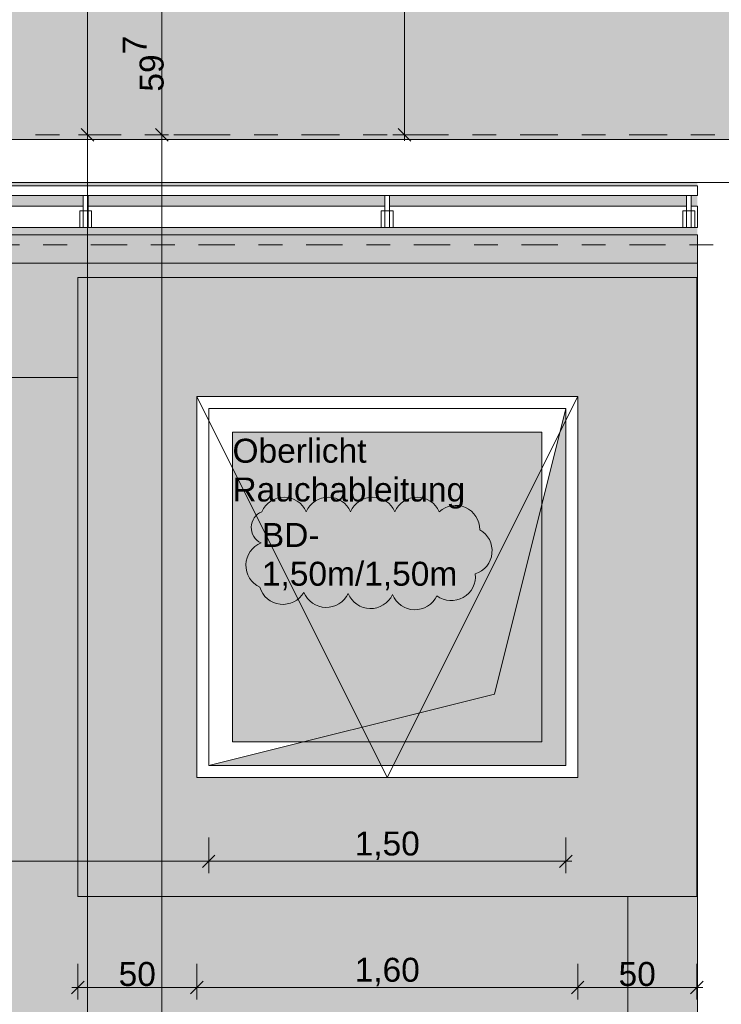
# Model space of a CAD drawing. Header units: metres. Extents: x -180 to 4, y -47 to 4.
# Tile 200 of 256: x -102.86 to -99.92, y -15.35 to -11.21. Entities that reach past the tile are written whole.
import ezdxf

# ---------------------------------------------------------------- set-up
doc = ezdxf.new("R2010")
doc.units = ezdxf.units.M
doc.header["$LTSCALE"] = 0.05
doc.header["$PDMODE"] = 1
doc.header["$PDSIZE"] = -2
for name, pattern in [('ISO-02 Strichlinie', [3.81, 3.048, -0.762]), ('ISO-10 Strichpunktlinie', [4.699, 3.048, -0.762, 0.127, -0.762]), ('Linienart-34', [4.233, 2.116, -2.117]), ('Linienart-53', [5.291531, 3.175, -1.058062, 0.352704, -0.705764])]:
    doc.linetypes.add(name, pattern=pattern)
doc.layers.get('0').update_dxf_attribs({"lineweight": 25})
for name, color, linetype, lineweight, true_color in [('30 -35 Decken- 11 Bodendurchbruch', 7, 'Continuous', 15, 0x599559), ('30 -36 Dächer- 3 Dachbeläge', 7, 'Continuous', 15, 0x9999ff), ('30 -36 Dächer- 3 Dachbeläge Gründach', 250, 'Continuous', 9, 0x333333), ('30 -36 Dächer- 4 Dachbekleidungen', 7, 'Continuous', 9, 0xccccff), ('70 -72 Beschriftung- 1 Beschriftung allgemein', 7, 'Continuous', 9, 0xff6633), ('70 -72 Beschriftung- 7 Detailverweise Linie', 7, 'Continuous', 9, 0x00dd00), ('70 -76 Bemaßung- 2 Allgemein', 7, 'Continuous', 5, 0x6666cc), ('70 -77 Revision- 2 Wolken', 7, 'Continuous', 18, 0x944cff), ('CW-Unsichtbar', 7, 'Continuous', 9, 0x599559)]:
    doc.layers.add(name, color=color, linetype=linetype, lineweight=lineweight, true_color=true_color)
for name, color, linetype, lineweight in [('40 -43 Lüftungsanlagen - Entrauchung', 7, 'Continuous', 9), ('60- 61 allgemeine Ausstattung- 4 Terrassen', 7, 'Continuous', 9), ('70 -71 Achsen- 1 Gebäudeachsen', 7, 'Linienart-53', 18), ('70 -73 Bauteildarst.- 2 verdeckt 0.15', 7, 'Linienart-34', 15), ('Keine', 7, 'Continuous', 9)]:
    doc.layers.add(name, color=color, linetype=linetype, lineweight=lineweight)
doc.styles.add('Arial', font='arial.ttf')
doc.dimstyles.new('k+k 1_50', dxfattribs={"dimtxt": 0.075516, "dimasz": 0.05302, "dimexe": 0.05, "dimexo": 0.15, "dimgap": 0.01, "dimtad": 1, "dimdec": 3, "dimtxsty": 'Arial', "dimblk": 'VW_SLASH', "dimblk1": 'VW_SLASH', "dimblk2": 'VW_SLASH', "dimcen": 0, "dimdle": 0.05, "dimadec": 3, "dimazin": 0, "dimtfac": 0.75, "dimtdec": 3, "dimtix": 1, "dimtmove": 0, "dimatfit": 0, "dimldrblk": 'VW_SLASH-1', "dimfxl": 0.125, "dimfxlon": 1, "dimfrac": 2, "dimtolj": 1, "dimarcsym": 0})
doc.dimstyles.new('k+k_klein', dxfattribs={"dimtxt": 0.075516, "dimasz": 0.05302, "dimexe": 0.05, "dimexo": 0.15, "dimgap": 0.005, "dimtad": 1, "dimdec": 3, "dimtxsty": 'Arial', "dimblk": 'VW_SLASH-2', "dimblk1": 'VW_SLASH-2', "dimblk2": 'VW_SLASH-2', "dimcen": 0, "dimdle": 0.025, "dimadec": 3, "dimazin": 0, "dimtfac": 0.75, "dimtdec": 3, "dimtix": 1, "dimtmove": 0, "dimatfit": 0, "dimldrblk": 'VW_FILLEDARROW', "dimfxl": 0.1, "dimfxlon": 1, "dimfrac": 2, "dimtolj": 1, "dimarcsym": 0})

# ---------------------------------------------------------------- blocks, each defined once
blk = doc.blocks.new('Gruppe-784')
at = {"color": 255, "lineweight": 9}
blk.add_wipeout([(-100.021, -12.297), (-100.021, -14.897), (-101.3194, -14.897), (-101.3194, -14.397), (-100.521, -14.397), (-100.521, -12.797), (-101.3194, -12.797), (-101.3194, -12.297)], dxfattribs=at).dxf.layer = '30 -36 Dächer- 3 Dachbeläge'
blk.add_wipeout([(-101.3194, -12.297), (-101.3194, -12.797), (-102.121, -12.797), (-102.121, -14.397), (-101.3194, -14.397), (-101.3194, -14.897), (-102.621, -14.897), (-102.621, -12.297)], dxfattribs=at).dxf.layer = '30 -36 Dächer- 3 Dachbeläge'
at = {"layer": '30 -36 Dächer- 3 Dachbeläge', "linetype": 'Continuous', "lineweight": 9}
h = blk.add_hatch(dxfattribs=at)
h.set_pattern_fill('{914A209A-ED12-11EE-87B6-5CE', style=0, pattern_type=2)
h.set_pattern_definition([(-22, (-62.9235, -22.547042), (-0.018555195, 0.04226461), [0.000625, -0.061875]), (14, (-62.915251, -22.569718), (-0.037110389, -0.027832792), [0.000625, -0.030625]), (-3.77456, (-62.974014, -22.58415), (-0.01958604, 0.06597403), [0.00028186, -0.09367194]), (-68, (-62.80392, -22.52024), (0.1926424, 0.0440799), [0.00028125, -0.09346875]), (96, (-62.937934, -22.611983), (-0.036105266, -0.06319548), [0.0005625, -0.0931875]), (132, (-62.9101, -22.58828), (0.040202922, 0.004123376), [0.0003125, -0.0621875]), (-17, (-62.942055, -22.57178), (0.0930531, 0.02892868), [0.000625, -0.061875]), (-145, (-62.9369, -22.566625), (0.06266964, -0.04009224), [0.000625, -0.061875]), (-137, (-62.95133, -22.563533), (0.049444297, -0.02123569), [0.000625, -0.061875])])
h.paths.add_polyline_path([(-102.621, -12.297), (-102.621, -14.897), (-100.021, -14.897), (-100.021, -12.297)])
h.paths.add_polyline_path([(-100.521, -14.397), (-102.121, -14.397), (-102.121, -12.797), (-100.521, -12.797)])
at = {"layer": '30 -36 Dächer- 3 Dachbeläge', "lineweight": 9, "flags": 128}
for points in [[(-102.621, -12.297), (-102.621, -14.897), (-100.021, -14.897), (-100.021, -12.297)], [(-100.521, -14.397), (-102.121, -14.397), (-102.121, -12.797), (-100.521, -12.797)]]:
    blk.add_lwpolyline(points, close=True, dxfattribs=at)
at = {"color": 255, "linetype": 'Continuous', "lineweight": 9}
blk.add_wipeout([(-102.121, -12.797), (-100.521, -12.797), (-100.521, -14.397), (-102.121, -14.397)], dxfattribs=at).dxf.layer = '40 -43 Lüftungsanlagen - Entrauchung'
at = {"layer": '40 -43 Lüftungsanlagen - Entrauchung', "linetype": 'Continuous', "lineweight": 0}
blk.add_hatch(color=254, dxfattribs=at).paths.add_polyline_path([(-101.971, -12.947), (-100.671, -12.947), (-100.671, -14.247), (-101.971, -14.247)])
at = {"layer": '40 -43 Lüftungsanlagen - Entrauchung', "color": 7, "linetype": 'Continuous', "lineweight": 9, "flags": 128}
blk.add_lwpolyline([(-102.121, -12.797), (-100.521, -12.797), (-100.521, -14.397), (-102.121, -14.397)], close=True, dxfattribs=at)
blk.add_lwpolyline([(-102.121, -12.797), (-101.321, -14.397), (-100.521, -12.797)], dxfattribs=at)
at = {"layer": '40 -43 Lüftungsanlagen - Entrauchung', "color": 252, "true_color": 0x888888, "flags": 128}
blk.add_lwpolyline([(-101.971, -12.947), (-100.671, -12.947), (-100.671, -14.247), (-101.971, -14.247)], close=True, dxfattribs=at)
at = {"layer": '70 -73 Bauteildarst.- 2 verdeckt 0.15', "flags": 128}
blk.add_lwpolyline([(-102.071, -12.847), (-100.571, -12.847), (-100.571, -14.347), (-102.071, -14.347)], close=True, dxfattribs=at)
at = {"layer": '70 -72 Beschriftung- 1 Beschriftung allgemein', "insert": (-101.971, -12.9741), "char_height": 0.100689, "attachment_point": 1, "rotation": 359.9947, "line_spacing_factor": 0.970891, "style": 'Arial'}
blk.add_mtext('Oberlicht\\PRauchableitung', dxfattribs=at)
blk = doc.blocks.new('Gruppe-1217')
at = {"color": 255}
blk.add_wipeout([(-102.5777, -12.017), (-102.5777, -12.087), (-102.5977, -12.087), (-102.5977, -12.017)], dxfattribs=at).dxf.layer = '30 -36 Dächer- 4 Dachbekleidungen'
at = {"layer": '30 -36 Dächer- 4 Dachbekleidungen', "flags": 128}
for points in [[(-102.5977, -12.017), (-102.6127, -12.017), (-102.6127, -12.087), (-102.5977, -12.087)], [(-102.5777, -12.017), (-102.5777, -12.087), (-102.5977, -12.087), (-102.5977, -12.017)], [(-102.5777, -12.017), (-102.5627, -12.017), (-102.5627, -12.087), (-102.5777, -12.087)]]:
    blk.add_lwpolyline(points, dxfattribs=at)
at = {"color": 255}
blk.add_wipeout([(-102.5777, -12.017), (-102.5777, -11.937), (-102.5977, -11.937), (-102.5977, -12.017)], dxfattribs=at).dxf.layer = '30 -36 Dächer- 4 Dachbekleidungen'
at = {"layer": '30 -36 Dächer- 4 Dachbekleidungen', "flags": 128}
blk.add_lwpolyline([(-102.5777, -12.017), (-102.5777, -11.937), (-102.5977, -11.937), (-102.5977, -12.017)], close=True, dxfattribs=at)
blk = doc.blocks.new('Gruppe-1218')
at = {"color": 255}
blk.add_wipeout([(-101.311, -12.017), (-101.311, -12.087), (-101.331, -12.087), (-101.331, -12.017)], dxfattribs=at).dxf.layer = '30 -36 Dächer- 4 Dachbekleidungen'
at = {"layer": '30 -36 Dächer- 4 Dachbekleidungen', "flags": 128}
for points in [[(-101.331, -12.017), (-101.346, -12.017), (-101.346, -12.087), (-101.331, -12.087)], [(-101.311, -12.017), (-101.311, -12.087), (-101.331, -12.087), (-101.331, -12.017)], [(-101.311, -12.017), (-101.296, -12.017), (-101.296, -12.087), (-101.311, -12.087)]]:
    blk.add_lwpolyline(points, dxfattribs=at)
at = {"color": 255}
blk.add_wipeout([(-101.311, -12.017), (-101.311, -11.937), (-101.331, -11.937), (-101.331, -12.017)], dxfattribs=at).dxf.layer = '30 -36 Dächer- 4 Dachbekleidungen'
at = {"layer": '30 -36 Dächer- 4 Dachbekleidungen', "flags": 128}
blk.add_lwpolyline([(-101.311, -12.017), (-101.311, -11.937), (-101.331, -11.937), (-101.331, -12.017)], close=True, dxfattribs=at)
blk = doc.blocks.new('Gruppe-1219')
at = {"color": 255}
blk.add_wipeout([(-100.0443, -12.017), (-100.0443, -12.087), (-100.0643, -12.087), (-100.0643, -12.017)], dxfattribs=at).dxf.layer = '30 -36 Dächer- 4 Dachbekleidungen'
at = {"layer": '30 -36 Dächer- 4 Dachbekleidungen', "flags": 128}
for points in [[(-100.0643, -12.017), (-100.0793, -12.017), (-100.0793, -12.087), (-100.0643, -12.087)], [(-100.0443, -12.017), (-100.0443, -12.087), (-100.0643, -12.087), (-100.0643, -12.017)], [(-100.0443, -12.017), (-100.0293, -12.017), (-100.0293, -12.087), (-100.0443, -12.087)]]:
    blk.add_lwpolyline(points, dxfattribs=at)
at = {"color": 255}
blk.add_wipeout([(-100.0443, -12.017), (-100.0443, -11.937), (-100.0643, -11.937), (-100.0643, -12.017)], dxfattribs=at).dxf.layer = '30 -36 Dächer- 4 Dachbekleidungen'
at = {"layer": '30 -36 Dächer- 4 Dachbekleidungen', "flags": 128}
blk.add_lwpolyline([(-100.0443, -12.017), (-100.0443, -11.937), (-100.0643, -11.937), (-100.0643, -12.017)], close=True, dxfattribs=at)
blk = doc.blocks.new('Gruppe-1341')
at = {"layer": '30 -35 Decken- 11 Bodendurchbruch', "linetype": 'Continuous', "lineweight": 0}
blk.add_hatch(color=85, dxfattribs=at).paths.add_polyline_path([(-0.75, -0.75), (0.75, -0.75), (0.75, 0.75), (0.45, -0.45)])
at = {"layer": '30 -35 Decken- 11 Bodendurchbruch', "flags": 128}
blk.add_lwpolyline([(-0.75, -0.75), (0.75, -0.75), (0.75, 0.75), (0.45, -0.45)], close=True, dxfattribs=at)
blk = doc.blocks.new('Gruppe-1342')
at = {"layer": '30 -35 Decken- 11 Bodendurchbruch', "flags": 128}
blk.add_lwpolyline([(-0.75, -0.75), (-0.75, 0.75), (0.75, 0.75), (0.45, -0.45)], close=True, dxfattribs=at)
blk = doc.blocks.new('Gruppe-1343')
at = {"layer": '30 -35 Decken- 11 Bodendurchbruch', "insert": (-0.5266, -0.0133), "char_height": 0.100689, "attachment_point": 7, "line_spacing_factor": 0.970891, "style": 'Arial'}
blk.add_mtext('BD- \\P1,50m/1,50m', dxfattribs=at)
blk = doc.blocks.new('Gruppe-1344')
at = {"layer": '30 -35 Decken- 11 Bodendurchbruch'}
for name in ['Gruppe-1341', 'Gruppe-1342']:
    blk.add_blockref(name, (0, 0), dxfattribs=at)
at = {"layer": '30 -35 Decken- 11 Bodendurchbruch', "color": 7, "transparency": 33554687}
blk.add_blockref('Gruppe-1343', (0, 0), dxfattribs=at)
blk = doc.blocks.new('Schlitze Durchbr (2D)-22')
at = {"layer": 'CW-Unsichtbar', "linetype": 'Continuous', "lineweight": 5, "transparency": 33554687}
for p in [(-0.75, 0), (0.75, 0)]:
    blk.add_point(p, dxfattribs=at)
at = {"layer": '30 -35 Decken- 11 Bodendurchbruch', "color": 7, "transparency": 33554687}
blk.add_blockref('Gruppe-1344', (0, 0), dxfattribs=at)
at = {"layer": '30 -35 Decken- 11 Bodendurchbruch', "color": 0, "flags": 1}
for tag in ['prm0_value', 'prm1_value', 'prm2_value', 'prm3_value', 'prm4_value', 'prm5_value', 'prm6_value', 'prm7_value', 'IFC_UUID', 'instanceID', 'prm0_name', 'prm0_type', 'prm1_name', 'prm1_type', 'prm2_name', 'prm2_type', 'prm3_name', 'prm3_type', 'prm4_name', 'prm4_type', 'prm5_name', 'prm5_type', 'prm6_name', 'prm6_type', 'prm7_name', 'prm7_type']:
    blk.add_attdef(tag, (-102.071, -14.347), '', height=0.00018, dxfattribs=at)
blk = doc.blocks.new('Änderungswolke-24')
at = {"layer": '70 -77 Revision- 2 Wolken', "transparency": 33554687, "flags": 128}
blk.add_lwpolyline([(-1.25, 0.3775, -0.298217), (-1.1569, 0.4385, -0.298217), (-1.0638, 0.3775, -0.298217), (-0.9706, 0.4385, -0.298217), (-0.8775, 0.3775, -0.298217), (-0.7844, 0.4385, -0.298217), (-0.6913, 0.3775, -0.298217), (-0.5982, 0.4385, -0.298217), (-0.5051, 0.3775, -0.298217), (-0.3952, 0.3956, -0.298217), (-0.3347, 0.3022, -0.298217), (-0.2834, 0.2035, -0.298217), (-0.3534, 0.1169, -0.298217), (-0.4041, 0.0178, -0.298217), (-0.5151, 0.0246, -0.298217), (-0.6098, -0.0339, -0.298217), (-0.7013, 0.0294, -0.298217), (-0.796, -0.0291, -0.298217), (-0.8875, 0.0342, -0.298217), (-0.9822, -0.0243, -0.298217), (-1.0737, 0.039, -0.298217), (-1.1732, -0.0107, -0.298217), (-1.2586, 0.0606, -0.298217), (-1.317, 0.1554, -0.298217), (-1.2536, 0.2468, -0.298217), (-1.2946, 0.3133, -0.298217), (-1.25, 0.3775)], format="xyb", close=True, dxfattribs=at)
blk = doc.blocks.new('Gruppe-1384')
at = {"layer": '30 -36 Dächer- 3 Dachbeläge Gründach', "linetype": 'Continuous', "lineweight": 0, "true_color": 0xe7eedf, "transparency": 33554687}
blk.add_hatch(color=254, dxfattribs=at).paths.add_polyline_path([(-100.01799996, -31.79404198), (-100.01799996, -31.61704198), (-100.31099996, -31.61704198), (-100.31099996, -12.39704198), (-159.47099996, -12.39704198), (-159.47099996, -39.25704198), (-99.61099996, -39.25704198), (-99.61099996, -31.79404198)])
at = {"layer": '30 -36 Dächer- 3 Dachbeläge Gründach', "flags": 128}
blk.add_lwpolyline([(-100.01799996, -31.79404198), (-100.01799996, -31.61704198), (-100.31099996, -31.61704198), (-100.31099996, -12.39704198), (-159.47099996, -12.39704198), (-159.47099996, -39.25704198), (-99.61099996, -39.25704198), (-99.61099996, -31.79404198)], close=True, dxfattribs=at)
at = {"color": 255, "linetype": 'ISO-02 Strichlinie', "lineweight": 5, "transparency": 33554483}
blk.add_wipeout([(-99.35099996, -11.10004198), (-99.35099996, -11.27704198), (-99.84099996, -11.27704198), (-99.84099996, -11.76704198), (-100.01799996, -11.76704198), (-100.01799996, -12.11704198), (-107.02059596, -12.11704198), (-107.02059596, -11.89704198), (-106.82099996, -11.89704198), (-106.82099996, -11.49704198), (-107.02059596, -11.49704198), (-107.02059596, -0.94704198), (-99.54599996, -0.94704198), (-99.54599996, -2.69704198), (-101.84599996, -2.69704198), (-101.84599996, -8.69704198), (-99.54599996, -8.69704198), (-99.54599996, -11.10004198)], dxfattribs=at).dxf.layer = '60- 61 allgemeine Ausstattung- 4 Terrassen'
at = {"layer": '60- 61 allgemeine Ausstattung- 4 Terrassen', "linetype": 'Continuous', "lineweight": 9, "transparency": 33554483}
h = blk.add_hatch(dxfattribs=at)
h.set_pattern_fill('Sand 1 sehr fein SRF', style=0, pattern_type=2)
h.set_pattern_definition([(-22, (-129.5485, -6.532042), (-0.018555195, 0.04226461), [0.000625, -0.061875]), (14, (-129.540251, -6.554718), (-0.037110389, -0.027832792), [0.000625, -0.030625]), (-3.77456, (-129.599014, -6.56915), (-0.01958604, 0.06597403), [0.00028186, -0.09367194]), (-68, (-129.42892, -6.50524), (0.1926424, 0.04408), [0.00028125, -0.09346875]), (96, (-129.562934, -6.596983), (-0.036105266, -0.06319548), [0.0005625, -0.0931875]), (132, (-129.5351, -6.57328), (0.040202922, 0.004123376), [0.0003125, -0.0621875]), (-17, (-129.567055, -6.55678), (0.0930531, 0.02892868), [0.000625, -0.061875]), (-145, (-129.5619, -6.551625), (0.06266964, -0.04009224), [0.000625, -0.061875]), (-137, (-129.57633, -6.548533), (0.0494443, -0.02123569), [0.000625, -0.061875])])
h.paths.add_polyline_path([(-99.84099996, -11.27704198), (-99.35099996, -11.27704198), (-99.35099996, -11.10004198), (-99.54599996, -11.10004198), (-99.54599996, -8.69704198), (-101.84599996, -8.69704198), (-101.84599996, -2.69704198), (-99.54599996, -2.69704198), (-99.54599996, -0.94704198), (-159.62399996, -0.94704198), (-159.62399996, -2.69704198), (-155.87399996, -2.69704198), (-155.87399996, -8.69704198), (-159.62399996, -8.69704198), (-159.62399996, -11.62704198), (-159.80099996, -11.62704198), (-159.80099996, -12.11704198), (-100.01799996, -12.11704198), (-100.01799996, -11.76704198), (-99.84099996, -11.76704198)])
h.paths.add_polyline_path([(-152.82099996, -11.49704198), (-152.42099996, -11.49704198), (-152.42099996, -11.89704198), (-152.82099996, -11.89704198)])
h.paths.add_polyline_path([(-107.22099996, -11.49704198), (-106.82099996, -11.49704198), (-106.82099996, -11.89704198), (-107.22099996, -11.89704198)])
h.paths.add_polyline_path([(-114.82099996, -11.49704198), (-114.42099996, -11.49704198), (-114.42099996, -11.89704198), (-114.82099996, -11.89704198)])
h.paths.add_polyline_path([(-122.42099996, -11.49704198), (-122.02099996, -11.49704198), (-122.02099996, -11.89704198), (-122.42099996, -11.89704198)])
h.paths.add_polyline_path([(-130.02099996, -11.49704198), (-129.62099996, -11.49704198), (-129.62099996, -11.89704198), (-130.02099996, -11.89704198)])
h.paths.add_polyline_path([(-137.62099996, -11.49704198), (-137.22099996, -11.49704198), (-137.22099996, -11.89704198), (-137.62099996, -11.89704198)])
h.paths.add_polyline_path([(-145.22099996, -11.49704198), (-144.82099996, -11.49704198), (-144.82099996, -11.89704198), (-145.22099996, -11.89704198)])
at = {"color": 255, "linetype": 'Continuous', "lineweight": 9, "transparency": 33554687}
blk.add_wipeout([(-99.13099996, -31.79404198), (-99.13099996, -39.73704198), (-129.83124836, -39.73704198), (-129.83124836, -39.25704198), (-100.31099996, -39.25704198), (-100.31099996, -12.71704198), (-129.83124836, -12.71704198), (-129.83124836, -12.23704198), (-100.01799996, -12.23704198), (-100.01799996, -31.12704198), (-99.83999996, -31.12704198), (-99.83999996, -31.61604198), (-99.35099996, -31.61604198), (-99.35099996, -31.79404198)], dxfattribs=at).dxf.layer = '30 -36 Dächer- 3 Dachbeläge'
at = {"layer": '30 -36 Dächer- 3 Dachbeläge', "linetype": 'Continuous', "lineweight": 9, "transparency": 33554687}
h = blk.add_hatch(dxfattribs=at)
h.set_pattern_fill('{914A209A-ED12-11EE-87B6-5CE', style=0, pattern_type=2)
h.set_pattern_definition([(-22, (-91.4235, -34.937042), (-0.018555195, 0.04226461), [0.000625, -0.061875]), (14, (-91.415251, -34.959718), (-0.0371103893, -0.0278327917), [0.000625, -0.030625]), (-3.77456, (-91.474014, -34.97415), (-0.01958604, 0.065974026), [0.00028186, -0.093671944]), (-68, (-91.30392, -34.91024), (0.1926424, 0.04407994), [0.00028125, -0.09346875]), (96, (-91.437934, -35.001983), (-0.036105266, -0.06319548), [0.0005625, -0.0931875]), (132, (-91.4101, -34.97828), (0.040202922, 0.004123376), [0.0003125, -0.0621875]), (-17, (-91.442055, -34.96178), (0.0930531, 0.028928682), [0.000625, -0.061875]), (-145, (-91.4369, -34.956625), (0.06266964, -0.040092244), [0.000625, -0.061875]), (-137, (-91.45133, -34.953533), (0.049444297, -0.02123569), [0.000625, -0.061875])])
h.paths.add_polyline_path([(-100.01799996, -31.12704198), (-99.83999996, -31.12704198), (-99.83999996, -31.61604198), (-99.35099996, -31.61604198), (-99.35099996, -31.79404198), (-99.13099996, -31.79404198), (-99.13099996, -39.73704198), (-160.51099996, -39.73704198), (-160.51099996, -31.61704198), (-159.93099996, -31.61704198), (-159.93099996, -12.23704198), (-100.01799996, -12.23704198)])
h.paths.add_polyline_path([(-159.47099996, -39.25704198), (-100.31099996, -39.25704198), (-100.31099996, -12.71704198), (-159.47099996, -12.71704198)])
at = {"layer": '30 -36 Dächer- 3 Dachbeläge', "color": 161, "linetype": 'Continuous', "lineweight": 9, "true_color": 0x9999ff, "transparency": 33554687, "flags": 128}
for points in [[(-100.01799996, -31.12704198), (-99.83999996, -31.12704198), (-99.83999996, -31.61604198), (-99.35099996, -31.61604198), (-99.35099996, -31.79404198), (-99.13099996, -31.79404198), (-99.13099996, -39.73704198), (-160.51099996, -39.73704198), (-160.51099996, -31.61704198), (-159.93099996, -31.61704198), (-159.93099996, -12.23704198), (-100.01799996, -12.23704198)], [(-159.47099996, -39.25704198), (-100.31099996, -39.25704198), (-100.31099996, -12.71704198), (-159.47099996, -12.71704198)]]:
    blk.add_lwpolyline(points, close=True, dxfattribs=at)
at = {"color": 255}
blk.add_wipeout([(-159.80099996, -11.99704198), (-100.01799996, -11.99704198), (-100.01799996, -12.08704198), (-159.80099996, -12.08704198)], dxfattribs=at).dxf.layer = '30 -36 Dächer- 4 Dachbekleidungen'
at = {"layer": '30 -36 Dächer- 4 Dachbekleidungen', "flags": 128}
blk.add_lwpolyline([(-159.80099996, -11.99704198), (-100.01799996, -11.99704198), (-100.01799996, -12.08704198), (-159.80099996, -12.08704198)], close=True, dxfattribs=at)
at = {"layer": '60- 61 allgemeine Ausstattung- 4 Terrassen', "color": 7}
blk.add_blockref('Gruppe-784', (0, 0), dxfattribs=at)
at = {"layer": '30 -36 Dächer- 3 Dachbeläge', "linetype": 'Continuous', "lineweight": 0}
blk.add_hatch(color=254, dxfattribs=at).paths.add_polyline_path([(-100.01799996, -12.23704198), (-100.01799996, -12.11704198), (-160.12099996, -12.11704198), (-160.12099996, -31.45204198), (-161.04799996, -31.45204198), (-161.04799996, -31.61704198), (-160.09099996, -31.61704198), (-160.09099996, -39.25704198), (-159.93099996, -39.25704198), (-159.93099996, -12.23704198)])
at = {"layer": '30 -36 Dächer- 3 Dachbeläge', "flags": 128}
blk.add_lwpolyline([(-100.01799996, -12.23704198), (-100.01799996, -12.11704198), (-160.12099996, -12.11704198), (-160.12099996, -31.45204198), (-161.04799996, -31.45204198), (-161.04799996, -31.61704198), (-160.09099996, -31.61704198), (-160.09099996, -39.25704198), (-159.93099996, -39.25704198), (-159.93099996, -12.23704198)], close=True, dxfattribs=at)
at = {"layer": '30 -35 Decken- 11 Bodendurchbruch'}
blk.add_blockref('Schlitze Durchbr (2D)-22', (-101.32099996, -13.59704198), dxfattribs=at)
at = {"layer": '70 -72 Beschriftung- 1 Beschriftung allgemein', "color": 7}
for name in ['Gruppe-1217', 'Gruppe-1218', 'Gruppe-1219']:
    blk.add_blockref(name, (0, 0), dxfattribs=at)
at = {"layer": '70 -77 Revision- 2 Wolken'}
blk.add_blockref('Änderungswolke-24', (-100.59757575, -13.65855573), dxfattribs=at)
at = {"color": 255}
blk.add_wipeout([(-159.80099996, -11.91204198), (-100.01799996, -11.91204198), (-100.01799996, -11.95204198), (-159.80099996, -11.95204198)], dxfattribs=at).dxf.layer = '30 -36 Dächer- 4 Dachbekleidungen'
at = {"layer": '30 -36 Dächer- 4 Dachbekleidungen', "flags": 128}
blk.add_lwpolyline([(-159.80099996, -11.91204198), (-100.01799996, -11.91204198), (-100.01799996, -11.95204198), (-159.80099996, -11.95204198)], close=True, dxfattribs=at)
blk = doc.blocks.new('Gruppe-1438')
at = {"color": 255, "lineweight": 9}
blk.add_wipeout([(-106.821, -11.717), (-99.841, -11.717), (-99.841, -11.897), (-106.821, -11.897)], dxfattribs=at).dxf.layer = '60- 61 allgemeine Ausstattung- 4 Terrassen'
at = {"layer": '60- 61 allgemeine Ausstattung- 4 Terrassen', "lineweight": 9, "flags": 128}
blk.add_lwpolyline([(-106.821, -11.717), (-99.841, -11.717), (-99.841, -11.897), (-106.821, -11.897)], close=True, dxfattribs=at)
blk = doc.blocks.new('_Dach_2D (2D)')
at = {"layer": '60- 61 allgemeine Ausstattung- 4 Terrassen', "color": 7}
blk.add_blockref('Gruppe-1384', (0, 0), dxfattribs=at)
blk.add_blockref('Gruppe-1438', (0, 0), dxfattribs=at)
blk = doc.blocks.new('VW_SLASH-2')
at = {"color": 0, "linetype": 'ByBlock', "lineweight": -2, "transparency": 16777216}
blk.add_line((0.472, 0), (-1, 0), dxfattribs=at)
at = {"color": 0, "lineweight": 5, "transparency": 16777216, "flags": 128}
blk.add_lwpolyline([(0.5, 0.5), (-0.5, -0.5)], dxfattribs=at)
blk = doc.blocks.new('*D2241')
at = {"layer": '70 -76 Bemaßung- 2 Allgemein', "color": 0, "lineweight": -2}
for p, q in [((-159.624, 2.3), (-159.624, 2.45)), ((-100.018, 2.3), (-100.018, 2.45)), ((-100.071, 2.4), (-159.571, 2.4))]:
    blk.add_line(p, q, dxfattribs=at)
at = {"layer": 'Defpoints', "color": 0}
for p in [(-159.624, 2.4), (-159.624, -0.497), (-100.018, -11.737)]:
    blk.add_point(p, dxfattribs=at)
at = {"layer": '70 -76 Bemaßung- 2 Allgemein', "color": 0, "lineweight": -2, "xscale": 0.05302001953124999, "yscale": 0.05302001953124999, "zscale": 0.05302001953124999, "rotation": 180}
blk.add_blockref('VW_SLASH-2', (-159.624, 2.4), dxfattribs=at)
at = {"layer": '70 -76 Bemaßung- 2 Allgemein', "color": 0, "lineweight": -2, "xscale": 0.05302001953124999, "yscale": 0.05302001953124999, "zscale": 0.05302001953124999}
blk.add_blockref('VW_SLASH-2', (-100.018, 2.4), dxfattribs=at)
at = {"layer": '70 -76 Bemaßung- 2 Allgemein', "color": 0, "insert": (-129.821, 2.4831), "char_height": 0.100689, "attachment_point": 5, "style": 'Arial'}
blk.add_mtext('\\A1;59,60\\S6^ ;', dxfattribs=at)
blk = doc.blocks.new('VW_FILLEDARROW')
at = {"linetype": 'Continuous', "lineweight": 0, "transparency": 16777216}
blk.add_hatch(color=0, dxfattribs=at).paths.add_polyline_path([(-2.829, 0.758), (0, 0), (-2.829, -0.758)])
at = {"color": 0, "lineweight": 5, "transparency": 16777216, "flags": 128}
blk.add_lwpolyline([(-2.829, 0.758), (0, 0), (-2.829, -0.758)], close=True, dxfattribs=at)
blk = doc.blocks.new('*D2242')
at = {"layer": '70 -76 Bemaßung- 2 Allgemein', "color": 0, "lineweight": -2}
for p, q in [((-100.018, 2.3), (-100.018, 2.45)), ((-99.421, 2.3), (-99.421, 2.45)), ((-99.474, 2.4), (-99.965, 2.4))]:
    blk.add_line(p, q, dxfattribs=at)
at = {"layer": 'Defpoints', "color": 0}
for p in [(-100.018, 2.4), (-99.421, -11.307), (-100.018, -11.737)]:
    blk.add_point(p, dxfattribs=at)
at = {"layer": '70 -76 Bemaßung- 2 Allgemein', "color": 0, "lineweight": -2, "xscale": 0.05302001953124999, "yscale": 0.05302001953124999, "zscale": 0.05302001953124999, "rotation": 180}
blk.add_blockref('VW_SLASH-2', (-100.018, 2.4), dxfattribs=at)
at = {"layer": '70 -76 Bemaßung- 2 Allgemein', "color": 0, "lineweight": -2, "xscale": 0.05302001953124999, "yscale": 0.05302001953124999, "zscale": 0.05302001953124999}
blk.add_blockref('VW_SLASH-2', (-99.421, 2.4), dxfattribs=at)
at = {"layer": '70 -76 Bemaßung- 2 Allgemein', "color": 0, "insert": (-99.7195, 2.4723), "char_height": 0.100689, "attachment_point": 5, "style": 'Arial'}
blk.add_mtext('\\A1;59\\S7^ ;', dxfattribs=at)
blk = doc.blocks.new('VW_SLASH')
at = {"color": 0, "linetype": 'ByBlock', "lineweight": -2, "transparency": 16777216}
blk.add_line((0.943, 0), (-1, 0), dxfattribs=at)
at = {"color": 0, "lineweight": 20, "transparency": 16777216, "flags": 128}
blk.add_lwpolyline([(0.5, 0.5), (-0.5, -0.5)], dxfattribs=at)
blk = doc.blocks.new('*D2283')
at = {"layer": '70 -76 Bemaßung- 2 Allgemein', "color": 0, "lineweight": -2}
for p, q in [((-102.618, -8.697), (-102.53, -8.697)), ((-102.58, -11.644), (-102.58, -8.7501)), ((-102.618, -11.697), (-102.53, -11.697))]:
    blk.add_line(p, q, dxfattribs=at)
at = {"layer": 'Defpoints', "color": 0}
for p in [(-102.768, -8.697), (-102.58, -8.697), (-102.768, -11.697)]:
    blk.add_point(p, dxfattribs=at)
at = {"layer": '70 -76 Bemaßung- 2 Allgemein', "color": 0, "lineweight": -2, "xscale": 0.05302001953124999, "yscale": 0.05302001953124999, "zscale": 0.05302001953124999}
for p, rotation in [((-102.58, -8.697), 90), ((-102.58, -11.697), 270)]:
    blk.add_blockref('VW_SLASH', p, dxfattribs=dict(at, rotation=rotation))
at = {"layer": '70 -76 Bemaßung- 2 Allgemein', "color": 0, "insert": (-102.6505, -10.197), "char_height": 0.10069, "attachment_point": 5, "rotation": 90, "style": 'Arial'}
blk.add_mtext('\\A1;3,00', dxfattribs=at)
blk = doc.blocks.new('VW_SLASH-1')
at = {"color": 0, "linetype": 'ByBlock', "lineweight": -2, "transparency": 16777216}
blk.add_line((0.943, 0), (-1, 0), dxfattribs=at)
at = {"color": 0, "lineweight": 5, "transparency": 16777216, "flags": 128}
blk.add_lwpolyline([(0.5, 0.5), (-0.5, -0.5)], dxfattribs=at)
blk = doc.blocks.new('*D2284')
at = {"layer": '70 -76 Bemaßung- 2 Allgemein', "color": 0, "lineweight": -2}
for p, q in [((-102.618, -11.697), (-102.53, -11.697)), ((-102.58, -19.894), (-102.58, -11.7501)), ((-102.618, -19.947), (-102.53, -19.947))]:
    blk.add_line(p, q, dxfattribs=at)
at = {"layer": 'Defpoints', "color": 0}
for p in [(-102.768, -11.697), (-102.58, -11.697), (-102.768, -19.947)]:
    blk.add_point(p, dxfattribs=at)
at = {"layer": '70 -76 Bemaßung- 2 Allgemein', "color": 0, "lineweight": -2, "xscale": 0.05302001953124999, "yscale": 0.05302001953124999, "zscale": 0.05302001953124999}
for p, rotation in [((-102.58, -11.697), 90), ((-102.58, -19.947), 270)]:
    blk.add_blockref('VW_SLASH', p, dxfattribs=dict(at, rotation=rotation))
at = {"layer": '70 -76 Bemaßung- 2 Allgemein', "color": 0, "insert": (-102.6505, -15.822), "char_height": 0.10069, "attachment_point": 5, "rotation": 90, "style": 'Arial'}
blk.add_mtext('\\A1;8,25', dxfattribs=at)
blk = doc.blocks.new('*D2291')
at = {"layer": '70 -76 Bemaßung- 2 Allgemein', "color": 0, "lineweight": -2}
for p, q in [((-102.143, -11.1), (-102.318, -11.1)), ((-102.268, -11.644), (-102.268, -11.1531)), ((-102.121, -11.697), (-102.218, -11.697))]:
    blk.add_line(p, q, dxfattribs=at)
at = {"layer": 'Defpoints', "color": 0}
for p in [(-102.268, -11.1), (-98.57, -11.1), (-102.271, -11.697)]:
    blk.add_point(p, dxfattribs=at)
at = {"layer": '70 -76 Bemaßung- 2 Allgemein', "color": 0, "lineweight": -2, "xscale": 0.05302001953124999, "yscale": 0.05302001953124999, "zscale": 0.05302001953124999}
for p, rotation in [((-102.268, -11.1), 90), ((-102.268, -11.697), 270)]:
    blk.add_blockref('VW_SLASH', p, dxfattribs=dict(at, rotation=rotation))
at = {"layer": '70 -76 Bemaßung- 2 Allgemein', "color": 0, "insert": (-102.3453, -11.3985), "char_height": 0.100689, "attachment_point": 5, "rotation": 90, "style": 'Arial'}
blk.add_mtext('\\A1;59\\S7^ ;', dxfattribs=at)
blk = doc.blocks.new('*D2292')
at = {"layer": '70 -76 Bemaßung- 2 Allgemein', "color": 0, "lineweight": -2}
for p, q in [((-102.121, -11.697), (-102.218, -11.697)), ((-102.268, -31.144), (-102.268, -11.7501)), ((-102.118, -31.197), (-102.218, -31.197))]:
    blk.add_line(p, q, dxfattribs=at)
at = {"layer": 'Defpoints', "color": 0}
for p in [(-102.271, -11.697), (-102.268, -11.697), (-102.268, -31.197)]:
    blk.add_point(p, dxfattribs=at)
at = {"layer": '70 -76 Bemaßung- 2 Allgemein', "color": 0, "lineweight": -2, "xscale": 0.05302001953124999, "yscale": 0.05302001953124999, "zscale": 0.05302001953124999}
for p, rotation in [((-102.268, -11.697), 90), ((-102.268, -31.197), 270)]:
    blk.add_blockref('VW_SLASH', p, dxfattribs=dict(at, rotation=rotation))
at = {"layer": '70 -76 Bemaßung- 2 Allgemein', "color": 0, "insert": (-102.3385, -21.447), "char_height": 0.10069, "attachment_point": 5, "rotation": 90, "style": 'Arial'}
blk.add_mtext('\\A1;19,50', dxfattribs=at)
blk = doc.blocks.new('*D2354')
at = {"layer": '70 -76 Bemaßung- 2 Allgemein', "color": 0, "lineweight": -2}
for p, q in [((-101.1479, -6.272), (-101.2979, -6.272)), ((-101.2479, -11.644), (-101.2479, -6.325)), ((-101.1479, -11.697), (-101.2979, -11.697))]:
    blk.add_line(p, q, dxfattribs=at)
at = {"layer": 'Defpoints', "color": 0}
for p in [(-101.2479, -6.272), (-100.6981, -6.272), (-100.8368, -11.697)]:
    blk.add_point(p, dxfattribs=at)
at = {"layer": '70 -76 Bemaßung- 2 Allgemein', "color": 0, "lineweight": -2, "xscale": 0.05302001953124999, "yscale": 0.05302001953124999, "zscale": 0.05302001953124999}
for p, rotation in [((-101.2479, -6.272), 90), ((-101.2479, -11.697), 270)]:
    blk.add_blockref('VW_SLASH-2', p, dxfattribs=dict(at, rotation=rotation))
at = {"layer": '70 -76 Bemaßung- 2 Allgemein', "color": 0, "insert": (-101.3301, -8.9845), "char_height": 0.100689, "attachment_point": 5, "rotation": 90, "style": 'Arial'}
blk.add_mtext('\\A1;5,42\\S5^ ;', dxfattribs=at)
blk = doc.blocks.new('*D2462')
at = {"layer": '70 -76 Bemaßung- 2 Allgemein', "color": 0, "lineweight": -2}
for p, q in [((-104.371, -14.6495), (-104.371, -14.7995)), ((-102.071, -14.6495), (-102.071, -14.7995)), ((-102.124, -14.7495), (-104.318, -14.7495))]:
    blk.add_line(p, q, dxfattribs=at)
at = {"layer": 'Defpoints', "color": 0}
for p in [(-104.371, -14.347), (-102.071, -14.347), (-104.371, -14.7495)]:
    blk.add_point(p, dxfattribs=at)
at = {"layer": '70 -76 Bemaßung- 2 Allgemein', "color": 0, "lineweight": -2, "xscale": 0.05302001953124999, "yscale": 0.05302001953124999, "zscale": 0.05302001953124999, "rotation": 180}
blk.add_blockref('VW_SLASH-2', (-104.371, -14.7495), dxfattribs=at)
at = {"layer": '70 -76 Bemaßung- 2 Allgemein', "color": 0, "lineweight": -2, "xscale": 0.05302001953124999, "yscale": 0.05302001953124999, "zscale": 0.05302001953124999}
blk.add_blockref('VW_SLASH-2', (-102.071, -14.7495), dxfattribs=at)
at = {"layer": '70 -76 Bemaßung- 2 Allgemein', "color": 0, "insert": (-103.221, -14.684), "char_height": 0.10069, "attachment_point": 5, "style": 'Arial'}
blk.add_mtext('\\A1;2,30', dxfattribs=at)
blk = doc.blocks.new('*D2463')
at = {"layer": '70 -76 Bemaßung- 2 Allgemein', "color": 0, "lineweight": -2}
for p, q in [((-102.071, -14.6495), (-102.071, -14.7995)), ((-100.571, -14.6495), (-100.571, -14.7995)), ((-100.624, -14.7495), (-102.018, -14.7495))]:
    blk.add_line(p, q, dxfattribs=at)
at = {"layer": 'Defpoints', "color": 0}
for p in [(-102.071, -14.347), (-100.571, -14.347), (-102.071, -14.7495)]:
    blk.add_point(p, dxfattribs=at)
at = {"layer": '70 -76 Bemaßung- 2 Allgemein', "color": 0, "lineweight": -2, "xscale": 0.05302001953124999, "yscale": 0.05302001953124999, "zscale": 0.05302001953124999, "rotation": 180}
blk.add_blockref('VW_SLASH-2', (-102.071, -14.7495), dxfattribs=at)
at = {"layer": '70 -76 Bemaßung- 2 Allgemein', "color": 0, "lineweight": -2, "xscale": 0.05302001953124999, "yscale": 0.05302001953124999, "zscale": 0.05302001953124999}
blk.add_blockref('VW_SLASH-2', (-100.571, -14.7495), dxfattribs=at)
at = {"layer": '70 -76 Bemaßung- 2 Allgemein', "color": 0, "insert": (-101.321, -14.684), "char_height": 0.10069, "attachment_point": 5, "style": 'Arial'}
blk.add_mtext('\\A1;1,50', dxfattribs=at)
blk = doc.blocks.new('*D2579')
at = {"layer": '70 -76 Bemaßung- 2 Allgemein', "color": 0, "lineweight": -2}
for p, q in [((-102.621, -15.18), (-102.621, -15.33)), ((-102.121, -15.18), (-102.121, -15.33)), ((-102.174, -15.28), (-102.568, -15.28))]:
    blk.add_line(p, q, dxfattribs=at)
at = {"layer": 'Defpoints', "color": 0}
for p in [(-102.121, -14.397), (-102.621, -14.897), (-102.621, -15.28)]:
    blk.add_point(p, dxfattribs=at)
at = {"layer": '70 -76 Bemaßung- 2 Allgemein', "color": 0, "lineweight": -2, "xscale": 0.05302001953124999, "yscale": 0.05302001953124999, "zscale": 0.05302001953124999, "rotation": 180}
blk.add_blockref('VW_SLASH-2', (-102.621, -15.28), dxfattribs=at)
at = {"layer": '70 -76 Bemaßung- 2 Allgemein', "color": 0, "lineweight": -2, "xscale": 0.05302001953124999, "yscale": 0.05302001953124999, "zscale": 0.05302001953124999}
blk.add_blockref('VW_SLASH-2', (-102.121, -15.28), dxfattribs=at)
at = {"layer": '70 -76 Bemaßung- 2 Allgemein', "color": 0, "insert": (-102.371, -15.2236), "char_height": 0.10069, "attachment_point": 5, "style": 'Arial'}
blk.add_mtext('\\A1;50', dxfattribs=at)
blk = doc.blocks.new('*D2580')
at = {"layer": '70 -76 Bemaßung- 2 Allgemein', "color": 0, "lineweight": -2}
for p, q in [((-102.121, -15.18), (-102.121, -15.33)), ((-100.521, -15.18), (-100.521, -15.33)), ((-100.574, -15.28), (-102.068, -15.28))]:
    blk.add_line(p, q, dxfattribs=at)
at = {"layer": 'Defpoints', "color": 0}
for p in [(-102.121, -14.397), (-100.521, -14.397), (-102.121, -15.28)]:
    blk.add_point(p, dxfattribs=at)
at = {"layer": '70 -76 Bemaßung- 2 Allgemein', "color": 0, "lineweight": -2, "xscale": 0.05302001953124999, "yscale": 0.05302001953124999, "zscale": 0.05302001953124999, "rotation": 180}
blk.add_blockref('VW_SLASH-2', (-102.121, -15.28), dxfattribs=at)
at = {"layer": '70 -76 Bemaßung- 2 Allgemein', "color": 0, "lineweight": -2, "xscale": 0.05302001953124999, "yscale": 0.05302001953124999, "zscale": 0.05302001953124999}
blk.add_blockref('VW_SLASH-2', (-100.521, -15.28), dxfattribs=at)
at = {"layer": '70 -76 Bemaßung- 2 Allgemein', "color": 0, "insert": (-101.321, -15.2145), "char_height": 0.10069, "attachment_point": 5, "style": 'Arial'}
blk.add_mtext('\\A1;1,60', dxfattribs=at)
blk = doc.blocks.new('*D2581')
at = {"layer": '70 -76 Bemaßung- 2 Allgemein', "color": 0, "lineweight": -2}
for p, q in [((-100.521, -15.18), (-100.521, -15.33)), ((-100.021, -15.18), (-100.021, -15.33)), ((-100.074, -15.28), (-100.468, -15.28))]:
    blk.add_line(p, q, dxfattribs=at)
at = {"layer": 'Defpoints', "color": 0}
for p in [(-100.521, -14.397), (-100.021, -14.897), (-100.521, -15.28)]:
    blk.add_point(p, dxfattribs=at)
at = {"layer": '70 -76 Bemaßung- 2 Allgemein', "color": 0, "lineweight": -2, "xscale": 0.05302001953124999, "yscale": 0.05302001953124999, "zscale": 0.05302001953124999, "rotation": 180}
blk.add_blockref('VW_SLASH-2', (-100.521, -15.28), dxfattribs=at)
at = {"layer": '70 -76 Bemaßung- 2 Allgemein', "color": 0, "lineweight": -2, "xscale": 0.05302001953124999, "yscale": 0.05302001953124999, "zscale": 0.05302001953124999}
blk.add_blockref('VW_SLASH-2', (-100.021, -15.28), dxfattribs=at)
at = {"layer": '70 -76 Bemaßung- 2 Allgemein', "color": 0, "insert": (-100.271, -15.2236), "char_height": 0.10069, "attachment_point": 5, "style": 'Arial'}
blk.add_mtext('\\A1;50', dxfattribs=at)
blk = doc.blocks.new('_Achsen (3D)')
at = {"layer": '70 -71 Achsen- 1 Gebäudeachsen', "transparency": 33554687}
blk.add_line((-179.668, -11.697), (3.826, -11.697), dxfattribs=at)
blk = doc.blocks.new('Gruppe-1912')
at = {"layer": '70 -76 Bemaßung- 2 Allgemein'}
for base, p1, p2, text, picture, middle in [((-159.62399996, 2.39995802), (-100.01799996, -11.73704198), (-159.62399996, -0.49704198), '59,60\\S6^ ;', '*D2241', (-129.82099996, 2.48305885)), ((-100.01799996, 2.39995802), (-99.42099996, -11.30704198), (-100.01799996, -11.73704198), '59\\S7^ ;', '*D2242', (-99.71949996, 2.47228517))]:
    dim = blk.add_linear_dim(base=base, p1=p1, p2=p2, text=text, dimstyle='k+k_klein', override={"dimtxt": 0.100689, "dimgap": 0.005, "dimdec": 8, "dimpost": '<>', "dimtxsty": 'Arial', "dimtmove": 2}, dxfattribs=at)
    dim.commit()
    dim.dimension.update_dxf_attribs({"geometry": picture, "text_midpoint": middle})
blk = doc.blocks.new('Gruppe-1916')
at = {"layer": '70 -76 Bemaßung- 2 Allgemein'}
for p1, p2, text, picture, middle in [((-102.76799996, -11.69704198), (-102.76799996, -8.69704198), '3,00', '*D2283', (-102.65046354, -10.19704198)), ((-102.76799996, -19.94704198), (-102.76799996, -11.69704198), '8,25', '*D2284', (-102.65046354, -15.82204198))]:
    dim = blk.add_aligned_dim(p1=p1, p2=p2, distance=-0.18799996, text=text, dimstyle='k+k 1_50', override={"dimtxt": 0.100689, "dimgap": 0.01, "dimdec": 8, "dimpost": '<>', "dimtxsty": 'Arial', "dimtmove": 2}, dxfattribs=at)
    dim.commit()
    dim.dimension.update_dxf_attribs({"geometry": picture, "text_midpoint": middle})
blk = doc.blocks.new('Gruppe-1917')
at = {"layer": '70 -76 Bemaßung- 2 Allgemein'}
for base, p1, p2, text, picture, middle in [((-102.26799996, -11.10004198), (-102.27099996, -11.69704198), (-98.57, -11.10004198), '59\\S7^ ;', '*D2291', (-102.34532711, -11.39854198)), ((-102.26799996, -11.69704198), (-102.26799996, -31.19704198), (-102.27099996, -11.69704198), '19,50', '*D2292', (-102.3384635, -21.44704198))]:
    dim = blk.add_linear_dim(base=base, p1=p1, p2=p2, angle=270, text=text, dimstyle='k+k 1_50', override={"dimtxt": 0.100689, "dimgap": 0.01, "dimdec": 8, "dimpost": '<>', "dimtxsty": 'Arial', "dimtmove": 2}, dxfattribs=at)
    dim.commit()
    dim.dimension.update_dxf_attribs({"geometry": picture, "text_midpoint": middle})
blk = doc.blocks.new('Gruppe-1932')
at = {"layer": '70 -76 Bemaßung- 2 Allgemein'}
dim = blk.add_linear_dim(base=(-101.2479, -6.272), p1=(-100.8368, -11.697), p2=(-100.6981, -6.272), angle=270, text='5,42\\S5^ ;', dimstyle='k+k_klein', override={"dimtxt": 0.100689, "dimgap": 0.005, "dimpost": '<>', "dimtxsty": 'Arial', "dimtmove": 2}, dxfattribs=at)
dim.commit()
dim.dimension.update_dxf_attribs({"geometry": '*D2354', "text_midpoint": (-101.3301, -8.9845)})
blk = doc.blocks.new('Gruppe-1999')
at = {"layer": '70 -76 Bemaßung- 2 Allgemein'}
for p1, p2, text, picture, middle in [((-102.07099996, -14.34704198), (-104.37099996, -14.34704198), '2,30', '*D2462', (-103.22099996, -14.68399948)), ((-100.57099996, -14.34704198), (-102.07099996, -14.34704198), '1,50', '*D2463', (-101.32099996, -14.68399948))]:
    dim = blk.add_aligned_dim(p1=p1, p2=p2, distance=0.40242103, text=text, dimstyle='k+k_klein', override={"dimtxt": 0.100689, "dimgap": 0.005, "dimdec": 8, "dimpost": '<>', "dimtxsty": 'Arial', "dimtmove": 2}, dxfattribs=at)
    dim.commit()
    dim.dimension.update_dxf_attribs({"geometry": picture, "text_midpoint": middle})
blk = doc.blocks.new('Gruppe-2024')
at = {"layer": '70 -76 Bemaßung- 2 Allgemein'}
for base, p1, p2, text, picture, middle in [((-102.62099996, -15.28), (-102.12099996, -14.39704198), (-102.62099996, -14.89704198), '50', '*D2579', (-102.37099996, -15.22359844)), ((-102.12099996, -15.28), (-100.52099996, -14.39704198), (-102.12099996, -14.39704198), '1,60', '*D2580', (-101.32099996, -15.21453646)), ((-100.52099996, -15.28), (-100.02099996, -14.89704198), (-100.52099996, -14.39704198), '50', '*D2581', (-100.27099996, -15.22359844))]:
    dim = blk.add_linear_dim(base=base, p1=p1, p2=p2, text=text, dimstyle='k+k_klein', override={"dimtxt": 0.100689, "dimgap": 0.005, "dimdec": 8, "dimpost": '<>', "dimtxsty": 'Arial', "dimtmove": 2}, dxfattribs=at)
    dim.commit()
    dim.dimension.update_dxf_attribs({"geometry": picture, "text_midpoint": middle})
blk = doc.blocks.new('_Dach_2D Bemaßung_ Beschriftung (2D)')
at = {"layer": '70 -72 Beschriftung- 7 Detailverweise Linie', "linetype": 'ISO-10 Strichpunktlinie', "flags": 128}
blk.add_lwpolyline([(-176.32, 0.3208767), (-99.01, 0.3208767), (-99.01, -12.16), (-176.32, -12.16)], close=True, dxfattribs=at)
at = {"layer": '70 -76 Bemaßung- 2 Allgemein'}
for name in ['Gruppe-1912', 'Gruppe-1917', 'Gruppe-1916', 'Gruppe-1932', 'Gruppe-1999', 'Gruppe-2024']:
    blk.add_blockref(name, (0, 0), dxfattribs=at)

msp = doc.modelspace()

# ---------------------------------------------------------------- block references
at = {"layer": 'Keine', "color": 1}
msp.add_blockref('_Dach_2D (2D)', (0, 0), dxfattribs=at)

# ---------------------------------------------------------------- next in the draw order: block references
msp.add_blockref('_Dach_2D Bemaßung_ Beschriftung (2D)', (0, 0), dxfattribs=at)

# ---------------------------------------------------------------- next in the draw order: block references
msp.add_blockref('_Achsen (3D)', (0, 0), dxfattribs=at)

doc.saveas('drawing.dxf')
